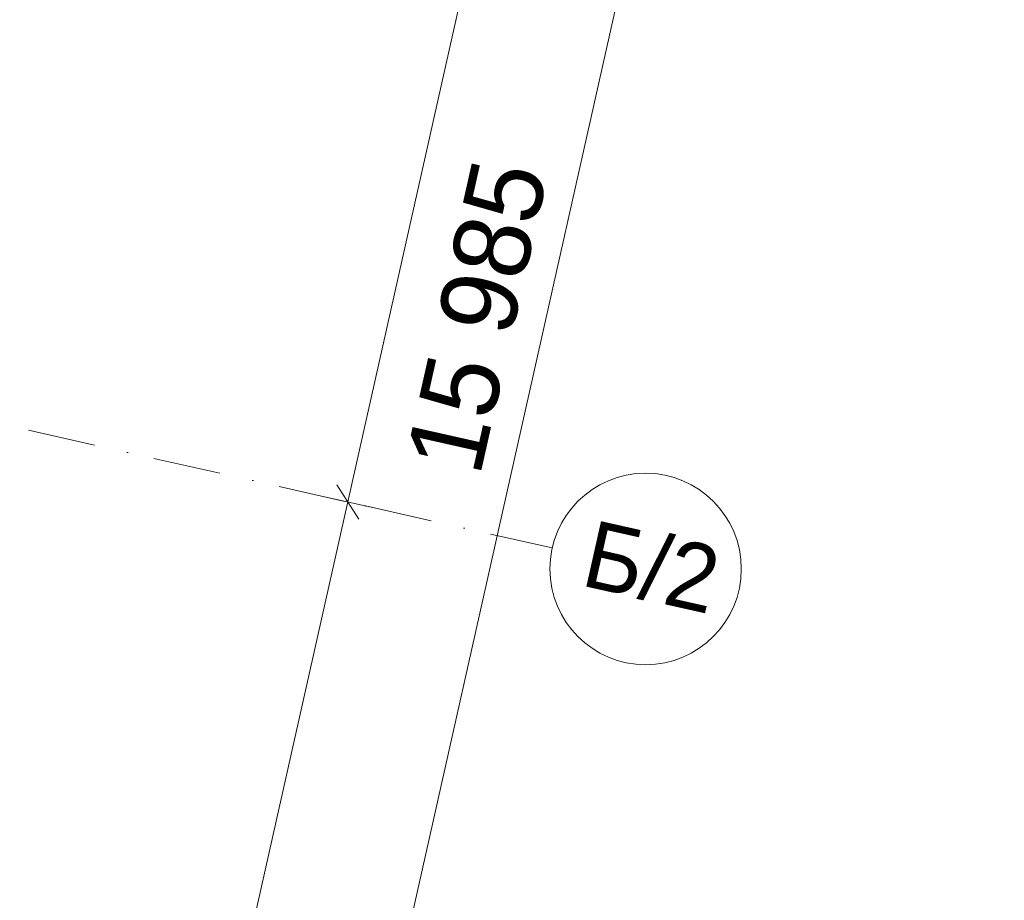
# Model space of a CAD drawing. Header units: millimetres. Extents: x -7218036 to -6523761, y 6117771 to 6337028.
# Tile 218 of 223: x -7137308 to -7132165, y 6131217 to 6135814. Entities that reach past the tile are written whole.
import ezdxf
from ezdxf.enums import TextEntityAlignment as Align

# ---------------------------------------------------------------- set-up
doc = ezdxf.new("R2010")
doc.units = ezdxf.units.MM
doc.header["$MEASUREMENT"] = 0
doc.linetypes.add('Штрихпунктирная', pattern=[670.277762, 352.777767, -176.388884, 0, -141.111112])
doc.layers.add('АР-Чертеж-Оси_Осевые размеры.АР', color=7, linetype='Continuous')
doc.layers.add('АР-Чертеж-Оси_Осевые размеры.АР_Ном._пера__1', color=7, linetype='Continuous', lineweight=0)
doc.layers.add('АР-Чертеж-Оси_Осевые размеры.АР_Ном._пера__120', color=7, linetype='Continuous', lineweight=0)
doc.styles.add('РЎР“Р•РќР•Р\xa0Р\x98Р\xa0_РЎРўР\x98Р›Р¬_2', font='GOTHIC.TTF')
doc.dimstyles.new('СГЕНЕРИР_СТИЛЬ__3', dxfattribs={"dimtxt": 400, "dimasz": 142.5, "dimexe": 0.18, "dimexo": 0.0625, "dimgap": 0, "dimtad": 1, "dimdec": 0, "dimzin": 0, "dimdsep": 46, "dimtxsty": 'РЎР“Р•РќР•Р\xa0Р\x98Р\xa0_РЎРўР\x98Р›Р¬_2', "dimblk": 'ARROWHEAD_6', "dimblk1": 'ARROWHEAD_6', "dimblk2": 'ARROWHEAD_6', "dimcen": 0.09, "dimse1": 1, "dimse2": 1, "dimclrd": 7, "dimclre": 7, "dimclrt": 7, "dimazin": 0, "dimtfac": 1, "dimtdec": 4, "dimtmove": 0, "dimatfit": 3, "dimfxl": 1, "dimtolj": 1, "dimtzin": 0, "dimarcsym": 0})
doc.dimstyles.new('СГЕНЕРИР_СТИЛЬ__4', dxfattribs={"dimtxt": 400, "dimasz": 142.5, "dimexe": 0.18, "dimexo": 0.0625, "dimgap": 0, "dimtad": 1, "dimdec": 0, "dimzin": 0, "dimdsep": 46, "dimtxsty": 'РЎР“Р•РќР•Р\xa0Р\x98Р\xa0_РЎРўР\x98Р›Р¬_2', "dimblk": 'ARROWHEAD_6', "dimblk1": 'ARROWHEAD_6', "dimblk2": 'ARROWHEAD_6', "dimcen": 0.09, "dimse1": 1, "dimse2": 1, "dimclrd": 7, "dimclre": 7, "dimclrt": 7, "dimazin": 0, "dimtfac": 1, "dimtdec": 4, "dimtmove": 2, "dimatfit": 3, "dimfxl": 1, "dimtolj": 1, "dimtzin": 0, "dimarcsym": 0})

# ---------------------------------------------------------------- blocks, each defined once
blk = doc.blocks.new('*D573', base_point=(-6566190.3, 6562677.8))
at = {"layer": 'АР-Чертеж-Оси_Осевые размеры.АР_Ном._пера__1', "color": 7, "linetype": 'Continuous', "lineweight": 0, "transparency": 16777216}
for p, q in [((-7133663.3, 6141548.9), (-7133776.8, 6141728.1)), ((-7133695.4, 6141748.2), (-7133720.1, 6141638.5)), ((-7133857.3, 6141669.3), (-7133582.9, 6141607.7)), ((-7133720.1, 6141638.5), (-7135593.7, 6133296.3)), ((-7135536.9, 6133206.7), (-7135650.4, 6133385.9)), ((-7135730.9, 6133327.1), (-7135456.5, 6133265.5)), ((-7135593.7, 6133296.3), (-7137222.9, 6126042))]:
    blk.add_line(p, q, dxfattribs=at)
at = {"layer": 'АР-Чертеж-Оси_Осевые размеры.АР_Ном._пера__1', "color": 7, "lineweight": 0, "transparency": 16777216, "insert": (-7134889.4, 6136797.1), "char_height": 400, "attachment_point": 7, "rotation": 77.3417, "style": 'РЎР“Р•РќР•Р\xa0Р\x98Р\xa0_РЎРўР\x98Р›Р¬_2'}
blk.add_mtext('\\A1;{\\pql;\\fCentury Gothic|b0|i0|c204|p0;\\W1.000000;8\xa0550}', dxfattribs=at)
blk = doc.blocks.new('ARROWHEAD_6')
at = {"color": 0, "linetype": 'Continuous', "lineweight": 0}
for p, q in [((-0.5, -0.5), (0.5, 0.5)), ((0, 0), (-1, 0))]:
    blk.add_line(p, q, dxfattribs=at)
blk = doc.blocks.new('*D574', base_point=(-6566190.3, 6562677.8))
at = {"layer": 'АР-Чертеж-Оси_Осевые размеры.АР_Ном._пера__1', "color": 7, "linetype": 'Continuous', "lineweight": 0, "transparency": 16777216}
for p, q in [((-7135536.9, 6133206.7), (-7135650.4, 6133385.9)), ((-7135730.9, 6133327.1), (-7135456.5, 6133265.5)), ((-7135593.7, 6133296.3), (-7137222.9, 6126042)), ((-7137279.7, 6126131.6), (-7137166.2, 6125952.4)), ((-7137360.2, 6126072.8), (-7137085.7, 6126011.2)), ((-7137222.9, 6126042), (-7137247.6, 6125932.2))]:
    blk.add_line(p, q, dxfattribs=at)
at = {"layer": 'АР-Чертеж-Оси_Осевые размеры.АР_Ном._пера__1', "color": 7, "lineweight": 0, "transparency": 16777216, "insert": (-7136640.8, 6128998.9), "char_height": 400, "attachment_point": 7, "rotation": 77.3417, "style": 'РЎР“Р•РќР•Р\xa0Р\x98Р\xa0_РЎРўР\x98Р›Р¬_2'}
blk.add_mtext('\\A1;{\\pql;\\fCentury Gothic|b0|i0|c204|p0;\\W1.000000;7\xa0435}', dxfattribs=at)
blk = doc.blocks.new('*D575', base_point=(-6566190.3, 6562677.8))
at = {"layer": 'АР-Чертеж-Оси_Осевые размеры.АР_Ном._пера__1', "color": 7, "linetype": 'Continuous', "lineweight": 0, "transparency": 16777216}
for p, q in [((-7132914.9, 6141572.9), (-7132939.5, 6141463.2)), ((-7132882.8, 6141373.6), (-7132996.2, 6141552.8)), ((-7132939.5, 6141463.2), (-7136442.4, 6125866.7)), ((-7133076.7, 6141494), (-7132802.3, 6141432.4)), ((-7136499.1, 6125956.3), (-7136385.6, 6125777.1)), ((-7136579.6, 6125897.5), (-7136305.2, 6125835.9)), ((-7136442.4, 6125866.7), (-7136467, 6125756.9))]:
    blk.add_line(p, q, dxfattribs=at)
at = {"layer": 'АР-Чертеж-Оси_Осевые размеры.АР_Ном._пера__1', "color": 7, "lineweight": 0, "transparency": 16777216, "insert": (-7134899.4, 6133421.3), "char_height": 400, "attachment_point": 7, "rotation": 77.3417, "style": 'РЎР“Р•РќР•Р\xa0Р\x98Р\xa0_РЎРўР\x98Р›Р¬_2'}
blk.add_mtext('\\A1;{\\pql;\\fCentury Gothic|b0|i0|c204|p0;\\W1.000000;15\xa0985}', dxfattribs=at)
blk = doc.blocks.new('Стандартный Маркер Сетки[101]_7', base_point=(-7215418.6, 6151224.6))
at = {"layer": 'АР-Чертеж-Оси_Осевые размеры.АР_Ном._пера__120', "color": 7, "linetype": 'Штрихпунктирная', "lineweight": 0}
for p, q in [((-7214442.9, 6151005.4), (-7135501.7, 6133275.6)), ((-7135501.7, 6133275.6), (-7135501.7, 6133275.6)), ((-7135501.7, 6133275.6), (-7134526, 6133056.5))]:
    blk.add_line(p, q, dxfattribs=at)
at = {"layer": 'АР-Чертеж-Оси_Осевые размеры.АР_Ном._пера__120', "color": 7, "linetype": 'Continuous', "lineweight": 0}
blk.add_circle((-7134038.2, 6132946.9), 500, dxfattribs=at)
at = {"layer": 'АР-Чертеж-Оси_Осевые размеры.АР_Ном._пера__120', "color": 7, "linetype": 'Штрихпунктирная', "lineweight": 0}
blk.add_point((-7135501.7, 6133275.6), dxfattribs=at)
at = {"layer": 'АР-Чертеж-Оси_Осевые размеры.АР_Ном._пера__120', "color": 7, "lineweight": 0, "style": 'РЎР“Р•РќР•Р\xa0Р\x98Р\xa0_РЎРўР\x98Р›Р¬_2'}
for tag, p in [('AC_MarkerText_1_0', (-7215836.5, 6151515.2)), ('AC_MarkerText_1_1', (-7133968.2, 6133128))]:
    blk.add_attdef(tag, text='', height=350, rotation=347.3417, dxfattribs=at).set_placement(p, align=Align.TOP_CENTER)
blk = doc.blocks.new('Стандартный Маркер Сетки[104]_7', base_point=(-7215418.6, 6151224.6))
at = {"layer": 'АР-Чертеж-Оси_Осевые размеры.АР_Ном._пера__120', "color": 7, "linetype": 'Штрихпунктирная', "lineweight": 0}
for p, q in [((-7214442.9, 6151005.4), (-7135501.7, 6133275.6)), ((-7135501.7, 6133275.6), (-7135501.7, 6133275.6)), ((-7135501.7, 6133275.6), (-7134526, 6133056.5))]:
    blk.add_line(p, q, dxfattribs=at)
at = {"layer": 'АР-Чертеж-Оси_Осевые размеры.АР_Ном._пера__120', "color": 7, "linetype": 'Continuous', "lineweight": 0}
blk.add_circle((-7134038.2, 6132946.9), 500, dxfattribs=at)
at = {"layer": 'АР-Чертеж-Оси_Осевые размеры.АР_Ном._пера__120', "color": 7, "linetype": 'Штрихпунктирная', "lineweight": 0}
blk.add_point((-7135501.7, 6133275.6), dxfattribs=at)
at = {"layer": 'АР-Чертеж-Оси_Осевые размеры.АР_Ном._пера__120', "color": 7, "lineweight": 0, "style": 'РЎР“Р•РќР•Р\xa0Р\x98Р\xa0_РЎРўР\x98Р›Р¬_2'}
for tag, p in [('AC_MarkerText_1_0', (-7215836.5, 6151515.2)), ('AC_MarkerText_1_1', (-7133968.2, 6133128))]:
    blk.add_attdef(tag, text='', height=350, rotation=347.3417, dxfattribs=at).set_placement(p, align=Align.TOP_CENTER)
blk = doc.blocks.new('Стандартный Маркер Сетки[107]_7', base_point=(-7215418.6, 6151224.6))
at = {"layer": 'АР-Чертеж-Оси_Осевые размеры.АР_Ном._пера__120', "color": 7, "linetype": 'Штрихпунктирная', "lineweight": 0}
for p, q in [((-7214442.9, 6151005.4), (-7135501.7, 6133275.6)), ((-7135501.7, 6133275.6), (-7135501.7, 6133275.6)), ((-7135501.7, 6133275.6), (-7134526, 6133056.5))]:
    blk.add_line(p, q, dxfattribs=at)
at = {"layer": 'АР-Чертеж-Оси_Осевые размеры.АР_Ном._пера__120', "color": 7, "linetype": 'Continuous', "lineweight": 0}
blk.add_circle((-7134038.2, 6132946.9), 500, dxfattribs=at)
at = {"layer": 'АР-Чертеж-Оси_Осевые размеры.АР_Ном._пера__120', "color": 7, "linetype": 'Штрихпунктирная', "lineweight": 0}
blk.add_point((-7135501.7, 6133275.6), dxfattribs=at)
at = {"layer": 'АР-Чертеж-Оси_Осевые размеры.АР_Ном._пера__120', "color": 7, "lineweight": 0, "style": 'РЎР“Р•РќР•Р\xa0Р\x98Р\xa0_РЎРўР\x98Р›Р¬_2'}
for tag, p in [('AC_MarkerText_1_0', (-7215836.5, 6151515.2)), ('AC_MarkerText_1_1', (-7133968.2, 6133128))]:
    blk.add_attdef(tag, text='', height=350, rotation=347.3417, dxfattribs=at).set_placement(p, align=Align.TOP_CENTER)
blk = doc.blocks.new('Стандартный Маркер Сетки[110]_7', base_point=(-7215418.6, 6151224.6))
at = {"layer": 'АР-Чертеж-Оси_Осевые размеры.АР_Ном._пера__120', "color": 7, "linetype": 'Штрихпунктирная', "lineweight": 0}
for p, q in [((-7214442.9, 6151005.4), (-7135501.7, 6133275.6)), ((-7135501.7, 6133275.6), (-7135501.7, 6133275.6)), ((-7135501.7, 6133275.6), (-7134526, 6133056.5))]:
    blk.add_line(p, q, dxfattribs=at)
at = {"layer": 'АР-Чертеж-Оси_Осевые размеры.АР_Ном._пера__120', "color": 7, "linetype": 'Continuous', "lineweight": 0}
blk.add_circle((-7134038.2, 6132946.9), 500, dxfattribs=at)
at = {"layer": 'АР-Чертеж-Оси_Осевые размеры.АР_Ном._пера__120', "color": 7, "linetype": 'Штрихпунктирная', "lineweight": 0}
blk.add_point((-7135501.7, 6133275.6), dxfattribs=at)
at = {"layer": 'АР-Чертеж-Оси_Осевые размеры.АР_Ном._пера__120', "color": 7, "lineweight": 0, "style": 'РЎР“Р•РќР•Р\xa0Р\x98Р\xa0_РЎРўР\x98Р›Р¬_2'}
for tag, p in [('AC_MarkerText_1_0', (-7215836.5, 6151515.2)), ('AC_MarkerText_1_1', (-7133968.2, 6133128))]:
    blk.add_attdef(tag, text='', height=350, rotation=347.3417, dxfattribs=at).set_placement(p, align=Align.TOP_CENTER)

msp = doc.modelspace()

# ---------------------------------------------------------------- block references
at = {"layer": 'АР-Чертеж-Оси_Осевые размеры.АР', "color": 8, "linetype": 'Continuous', "lineweight": 15}
ref = msp.add_blockref('Стандартный Маркер Сетки[101]_7', (-7215418.612, 6151224.553), dxfattribs=at)
ref.add_attrib('AC_MarkerText_1_1', 'Б/2', dxfattribs={"layer": 'АР-Чертеж-Оси_Осевые размеры.АР_Ном._пера__120', "color": 7, "lineweight": 0, "height": 350, "rotation": 347.341723, "style": 'РЎР“Р•РќР•Р\xa0Р\x98Р\xa0_РЎРўР\x98Р›Р¬_2'}).set_placement((-7133968.243, 6133128.015), align=Align.TOP_CENTER)
ref = msp.add_blockref('Стандартный Маркер Сетки[104]_7', (-7215418.612, 6151224.553), dxfattribs=at)
ref.add_attrib('AC_MarkerText_1_1', 'Б/2', dxfattribs={"layer": 'АР-Чертеж-Оси_Осевые размеры.АР_Ном._пера__120', "color": 7, "lineweight": 0, "height": 350, "rotation": 347.341723, "style": 'РЎР“Р•РќР•Р\xa0Р\x98Р\xa0_РЎРўР\x98Р›Р¬_2'}).set_placement((-7133968.243, 6133128.015), align=Align.TOP_CENTER)
ref = msp.add_blockref('Стандартный Маркер Сетки[107]_7', (-7215418.612, 6151224.553), dxfattribs=at)
ref.add_attrib('AC_MarkerText_1_1', 'Б/2', dxfattribs={"layer": 'АР-Чертеж-Оси_Осевые размеры.АР_Ном._пера__120', "color": 7, "lineweight": 0, "height": 350, "rotation": 347.341723, "style": 'РЎР“Р•РќР•Р\xa0Р\x98Р\xa0_РЎРўР\x98Р›Р¬_2'}).set_placement((-7133968.243, 6133128.015), align=Align.TOP_CENTER)
ref = msp.add_blockref('Стандартный Маркер Сетки[110]_7', (-7215418.612, 6151224.553), dxfattribs=at)
ref.add_attrib('AC_MarkerText_1_1', 'Б/2', dxfattribs={"layer": 'АР-Чертеж-Оси_Осевые размеры.АР_Ном._пера__120', "color": 7, "lineweight": 0, "height": 350, "rotation": 347.341723, "style": 'РЎР“Р•РќР•Р\xa0Р\x98Р\xa0_РЎРўР\x98Р›Р¬_2'}).set_placement((-7133968.243, 6133128.015), align=Align.TOP_CENTER)

# ---------------------------------------------------------------- dimensions: what is measured, and where the dimension line sits
at = {"layer": 'АР-Чертеж-Оси_Осевые размеры.АР', "color": 7, "linetype": 'Continuous', "lineweight": 0}
for base, p1, p2, dimstyle, picture, middle in [((-7135593.67, 6133296.295), (-7132164.561, 6141289.128), (-7134038.173, 6132946.939), 'СГЕНЕРИР_СТИЛЬ__3', '*D573', (-7134934.167, 6137510.453)), ((-7136442.389, 6125866.699), (-7132164.561, 6141289.128), (-7135667.447, 6125692.651), 'СГЕНЕРИР_СТИЛЬ__4', '*D575', (-7134910.827, 6134283.106)), ((-7137222.944, 6126042.007), (-7134038.173, 6132946.939), (-7135667.447, 6125692.651), 'СГЕНЕРИР_СТИЛЬ__3', '*D574', (-7136685.61, 6129712.215))]:
    dim = msp.add_linear_dim(base=base, p1=p1, p2=p2, angle=257.341723, dimstyle=dimstyle, dxfattribs=at)
    dim.commit()
    dim.dimension.update_dxf_attribs({"geometry": picture, "text_midpoint": middle, "dimtype": 160, "text_rotation": 77.341723})

doc.saveas('drawing.dxf')
